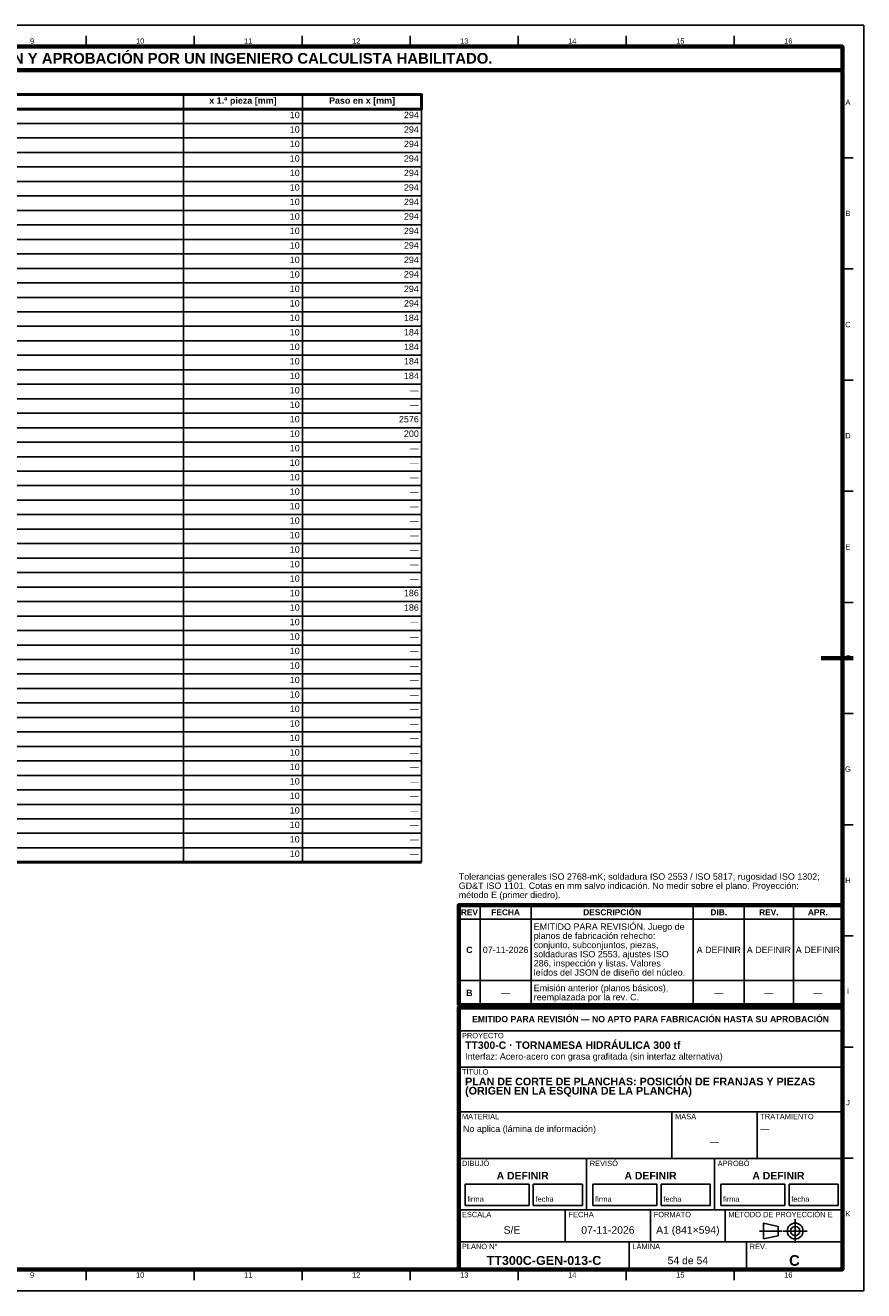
# Model space of a CAD drawing. Header units: millimetres. Extents: x 0 to 841, y 0 to 594.
# Tile 3 of 3: x 448 to 841, y 0 to 594. Entities that reach past the tile are written whole.
import ezdxf
from ezdxf.enums import TextEntityAlignment as Align

# ---------------------------------------------------------------- set-up
doc = ezdxf.new("R2010")
doc.units = ezdxf.units.MM
doc.linetypes.add('EJE', pattern=[31, 20, -4, 3, -4])
for name, color, linetype, lineweight in [('EJE', 7, 'EJE', 25), ('FINA', 7, 'CONTINUOUS', 25), ('MARCO', 7, 'CONTINUOUS', 70), ('TXT', 7, 'CONTINUOUS', 25), ('VIS', 7, 'CONTINUOUS', 50)]:
    doc.layers.add(name, color=color, linetype=linetype, lineweight=lineweight)
doc.styles.add('STD', font='LiberationSans-Regular.ttf')
doc.styles.add('STDB', font='LiberationSans-Bold.ttf')

msp = doc.modelspace()

# ---------------------------------------------------------------- linework, layer by layer
at = {"layer": 'EJE'}
for p, q in [((808.88, 22.42), (808.88, 33.58)), ((792.14, 28), (802.68, 28)), ((803.3, 28), (814.46, 28))]:
    msp.add_line(p, q, dxfattribs=at)
at = {"layer": 'FINA'}
for p, q in [((476.19, 584), (476.19, 589)), ((526.88, 584), (526.88, 589)), ((577.56, 584), (577.56, 589)), ((628.25, 584), (628.25, 589)), ((678.94, 584), (678.94, 589)), ((729.62, 584), (729.62, 589)), ((780.31, 584), (780.31, 589)), ((521.8, 561.5), (521.8, 201.1)), ((577.69, 561.5), (577.69, 201.1)), ((633.58, 561.5), (633.58, 201.1)), ((25, 554.7), (633.58, 554.7)), ((25, 547.9), (633.58, 547.9)), ((25, 541.1), (633.58, 541.1)), ((25, 534.3), (633.58, 534.3)), ((831, 531.82), (836, 531.82)), ((25, 527.5), (633.58, 527.5)), ((25, 520.7), (633.58, 520.7)), ((25, 513.9), (633.58, 513.9)), ((25, 507.1), (633.58, 507.1)), ((25, 500.3), (633.58, 500.3)), ((25, 493.5), (633.58, 493.5)), ((25, 486.7), (633.58, 486.7)), ((25, 479.9), (633.58, 479.9)), ((831, 479.64), (836, 479.64)), ((25, 473.1), (633.58, 473.1)), ((25, 466.3), (633.58, 466.3)), ((25, 459.5), (633.58, 459.5)), ((25, 452.7), (633.58, 452.7)), ((25, 445.9), (633.58, 445.9)), ((25, 439.1), (633.58, 439.1)), ((25, 432.3), (633.58, 432.3)), ((25, 425.5), (633.58, 425.5)), ((831, 427.45), (836, 427.45)), ((25, 418.7), (633.58, 418.7)), ((25, 411.9), (633.58, 411.9)), ((25, 405.1), (633.58, 405.1)), ((25, 398.3), (633.58, 398.3)), ((25, 391.5), (633.58, 391.5)), ((25, 384.7), (633.58, 384.7)), ((25, 377.9), (633.58, 377.9)), ((831, 375.27), (836, 375.27)), ((25, 371.1), (633.58, 371.1)), ((25, 364.3), (633.58, 364.3)), ((25, 357.5), (633.58, 357.5)), ((25, 350.7), (633.58, 350.7)), ((25, 343.9), (633.58, 343.9)), ((25, 337.1), (633.58, 337.1)), ((25, 330.3), (633.58, 330.3)), ((25, 323.5), (633.58, 323.5)), ((831, 323.09), (836, 323.09)), ((25, 316.7), (633.58, 316.7)), ((25, 309.9), (633.58, 309.9)), ((25, 303.1), (633.58, 303.1)), ((25, 296.3), (633.58, 296.3)), ((25, 289.5), (633.58, 289.5)), ((25, 282.7), (633.58, 282.7)), ((25, 275.9), (633.58, 275.9)), ((25, 269.1), (633.58, 269.1)), ((831, 270.91), (836, 270.91)), ((25, 262.3), (633.58, 262.3)), ((25, 255.5), (633.58, 255.5)), ((25, 248.7), (633.58, 248.7)), ((25, 241.9), (633.58, 241.9)), ((25, 235.1), (633.58, 235.1)), ((25, 228.3), (633.58, 228.3)), ((25, 221.5), (633.58, 221.5)), ((25, 214.7), (633.58, 214.7)), ((831, 218.73), (836, 218.73)), ((25, 207.9), (633.58, 207.9)), ((661, 134), (661, 180.9)), ((685, 134), (685, 180.9)), ((761, 134), (761, 180.9)), ((785, 134), (785, 180.9)), ((808, 134), (808, 180.9)), ((651, 174.4), (831, 174.4)), ((831, 166.55), (836, 166.55)), ((651, 145.6), (831, 145.6)), ((651, 134), (831, 134)), ((651, 133), (831, 133)), ((651, 122), (831, 122)), ((831, 114.36), (836, 114.36)), ((651, 105), (831, 105)), ((651, 84), (831, 84)), ((751, 62), (751, 84)), ((791, 62), (791, 84)), ((651, 62), (831, 62)), ((711, 38), (711, 62)), ((771, 38), (771, 62)), ((831, 62.18), (836, 62.18)), ((651, 38), (831, 38)), ((701, 23), (701, 38)), ((741, 23), (741, 38)), ((776, 23), (776, 38)), ((651, 23), (831, 23)), ((731, 10), (731, 23)), ((786, 10), (786, 23)), ((476.19, 10), (476.19, 5)), ((526.88, 10), (526.88, 5)), ((577.56, 10), (577.56, 5)), ((628.25, 10), (628.25, 5)), ((678.94, 10), (678.94, 5)), ((729.62, 10), (729.62, 5)), ((780.31, 10), (780.31, 5))]:
    msp.add_line(p, q, dxfattribs=at)
for points in [[(0, 0), (841, 0), (841, 594), (0, 594)], [(654, 40), (684, 40), (684, 50), (654, 50)], [(686, 40), (709, 40), (709, 50), (686, 50)], [(714, 40), (744, 40), (744, 50), (714, 50)], [(746, 40), (769, 40), (769, 50), (746, 50)], [(774, 40), (804, 40), (804, 50), (774, 50)], [(806, 40), (829, 40), (829, 50), (806, 50)], [(794, 24.28), (800.82, 25.83), (800.82, 30.17), (794, 31.72)]]:
    msp.add_lwpolyline(points, close=True, dxfattribs=at)
for radius in [3.72, 2.17]:
    msp.add_circle((808.88, 28), radius, dxfattribs=at)
at = {"layer": 'MARCO'}
msp.add_line((836, 297), (821, 297), dxfattribs=at)
for points in [[(20, 10), (831, 10), (831, 584), (20, 584)], [(20, 573), (831, 573), (831, 584), (20, 584)], [(651, 134), (831, 134), (831, 180.9), (651, 180.9)], [(651, 10), (831, 10), (831, 133), (651, 133)]]:
    msp.add_lwpolyline(points, close=True, dxfattribs=at)
at = {"layer": 'VIS'}
msp.add_line((25, 201.1), (633.58, 201.1), dxfattribs=at)
msp.add_lwpolyline([(25, 554.7), (633.58, 554.7), (633.58, 561.5), (25, 561.5)], close=True, dxfattribs=at)

# ---------------------------------------------------------------- texts
at = {"layer": 'TXT'}
for s, height, style, p in [('ESTOS PLANOS NO SON VÁLIDOS PARA FABRICACIÓN HASTA SU REVISIÓN Y APROBACIÓN POR UN INGENIERO CALCULISTA HABILITADO.', 5, 'STDB', (425.5, 578.5)), ('9', 2.5, 'STD', (450.84, 586.6)), ('10', 2.5, 'STD', (501.53, 586.6)), ('11', 2.5, 'STD', (552.22, 586.6)), ('12', 2.5, 'STD', (602.91, 586.6)), ('13', 2.5, 'STD', (653.59, 586.6)), ('14', 2.5, 'STD', (704.28, 586.6)), ('15', 2.5, 'STD', (754.97, 586.6)), ('16', 2.5, 'STD', (805.66, 586.6)), ('x 1.ª pieza [mm]', 3, 'STDB', (549.75, 558.7)), ('Paso en x [mm]', 3, 'STDB', (605.63, 558.7)), ('A', 2.5, 'STD', (833.6, 557.91)), ('B', 2.5, 'STD', (833.6, 505.73)), ('C', 2.5, 'STD', (833.6, 453.55)), ('D', 2.5, 'STD', (833.6, 401.36)), ('E', 2.5, 'STD', (833.6, 349.18)), ('F', 2.5, 'STD', (833.6, 297)), ('G', 2.5, 'STD', (833.6, 244.82)), ('H', 2.5, 'STD', (833.6, 192.64)), ('REV', 2.8, 'STDB', (656, 177.65)), ('FECHA', 2.8, 'STDB', (673, 177.65)), ('DESCRIPCIÓN', 2.8, 'STDB', (723, 177.65)), ('DIB.', 2.8, 'STDB', (773, 177.65)), ('REV.', 2.8, 'STDB', (796.5, 177.65)), ('APR.', 2.8, 'STDB', (819.5, 177.65)), ('C', 3, 'STDB', (656, 160)), ('07-11-2026', 3, 'STD', (673, 160)), ('A DEFINIR', 3, 'STD', (773, 160)), ('A DEFINIR', 3, 'STD', (796.5, 160)), ('A DEFINIR', 3, 'STD', (819.5, 160)), ('B', 3, 'STDB', (656, 139.8)), ('—', 3, 'STD', (673, 139.8)), ('—', 3, 'STD', (773, 139.8)), ('—', 3, 'STD', (796.5, 139.8)), ('—', 3, 'STD', (819.5, 139.8)), ('I', 2.5, 'STD', (833.6, 140.45)), ('EMITIDO PARA REVISIÓN — NO APTO PARA FABRICACIÓN HASTA SU APROBACIÓN', 2.9, 'STDB', (741, 127.5)), ('J', 2.5, 'STD', (833.6, 88.27)), ('—', 3, 'STD', (771, 70)), ('A DEFINIR', 3.5, 'STDB', (681, 54)), ('A DEFINIR', 3.5, 'STDB', (741, 54)), ('A DEFINIR', 3.5, 'STDB', (801, 54)), ('K', 2.5, 'STD', (833.6, 36.09)), ('S/E', 3.5, 'STD', (676, 28.5)), ('07-11-2026', 3.5, 'STD', (721, 28.5)), ('A1 (841×594)', 3.5, 'STD', (758.5, 28.5)), ('TT300C-GEN-013-C', 4.2, 'STDB', (691, 14.2)), ('54 de 54', 3.5, 'STD', (758.5, 14.2)), ('C', 5, 'STDB', (808.5, 14.2)), ('9', 2.5, 'STD', (450.84, 7.4)), ('10', 2.5, 'STD', (501.53, 7.4)), ('11', 2.5, 'STD', (552.22, 7.4)), ('12', 2.5, 'STD', (602.91, 7.4)), ('13', 2.5, 'STD', (653.59, 7.4)), ('14', 2.5, 'STD', (704.28, 7.4)), ('15', 2.5, 'STD', (754.97, 7.4)), ('16', 2.5, 'STD', (805.66, 7.4))]:
    msp.add_text(s, height=height, dxfattribs=dict(at, style=style)).set_placement(p, align=Align.MIDDLE_CENTER)
at = {"layer": 'TXT', "style": 'STD'}
for s, p in [('10', (576.39, 551.9)), ('294', (632.28, 551.9)), ('10', (576.39, 545.1)), ('294', (632.28, 545.1)), ('10', (576.39, 538.3)), ('294', (632.28, 538.3)), ('10', (576.39, 531.5)), ('294', (632.28, 531.5)), ('10', (576.39, 524.7)), ('294', (632.28, 524.7)), ('10', (576.39, 517.9)), ('294', (632.28, 517.9)), ('10', (576.39, 511.1)), ('294', (632.28, 511.1)), ('10', (576.39, 504.3)), ('294', (632.28, 504.3)), ('10', (576.39, 497.5)), ('294', (632.28, 497.5)), ('10', (576.39, 490.7)), ('294', (632.28, 490.7)), ('10', (576.39, 483.9)), ('294', (632.28, 483.9)), ('10', (576.39, 477.1)), ('294', (632.28, 477.1)), ('10', (576.39, 470.3)), ('294', (632.28, 470.3)), ('10', (576.39, 463.5)), ('294', (632.28, 463.5)), ('10', (576.39, 456.7)), ('184', (632.28, 456.7)), ('10', (576.39, 449.9)), ('184', (632.28, 449.9)), ('10', (576.39, 443.1)), ('184', (632.28, 443.1)), ('10', (576.39, 436.3)), ('184', (632.28, 436.3)), ('10', (576.39, 429.5)), ('184', (632.28, 429.5)), ('10', (576.39, 422.7)), ('—', (632.28, 422.7)), ('10', (576.39, 415.9)), ('10', (576.39, 409.1)), ('2576', (632.28, 409.1)), ('—', (632.28, 415.9)), ('10', (576.39, 402.3)), ('200', (632.28, 402.3)), ('10', (576.39, 395.5)), ('—', (632.28, 395.5)), ('10', (576.39, 388.7)), ('—', (632.28, 388.7)), ('10', (576.39, 381.9)), ('—', (632.28, 381.9)), ('10', (576.39, 375.1)), ('—', (632.28, 375.1)), ('10', (576.39, 368.3)), ('10', (576.39, 361.5)), ('—', (632.28, 368.3)), ('—', (632.28, 361.5)), ('10', (576.39, 354.7)), ('—', (632.28, 354.7)), ('10', (576.39, 347.9)), ('—', (632.28, 347.9)), ('10', (576.39, 341.1)), ('—', (632.28, 341.1)), ('10', (576.39, 334.3)), ('—', (632.28, 334.3)), ('10', (576.39, 327.5)), ('186', (632.28, 327.5)), ('10', (576.39, 320.7)), ('186', (632.28, 320.7)), ('10', (576.39, 313.9)), ('—', (632.28, 313.9)), ('10', (576.39, 307.1)), ('—', (632.28, 307.1)), ('10', (576.39, 300.3)), ('—', (632.28, 300.3)), ('10', (576.39, 293.5)), ('—', (632.28, 293.5)), ('10', (576.39, 286.7)), ('—', (632.28, 286.7)), ('10', (576.39, 279.9)), ('—', (632.28, 279.9)), ('10', (576.39, 273.1)), ('10', (576.39, 266.3)), ('—', (632.28, 273.1)), ('—', (632.28, 266.3)), ('10', (576.39, 259.5)), ('—', (632.28, 259.5)), ('10', (576.39, 252.7)), ('—', (632.28, 252.7)), ('10', (576.39, 245.9)), ('—', (632.28, 245.9)), ('10', (576.39, 239.1)), ('—', (632.28, 239.1)), ('10', (576.39, 232.3)), ('—', (632.28, 232.3)), ('10', (576.39, 225.5)), ('10', (576.39, 218.7)), ('—', (632.28, 225.5)), ('—', (632.28, 218.7)), ('10', (576.39, 211.9)), ('—', (632.28, 211.9)), ('10', (576.39, 205.1)), ('—', (632.28, 205.1))]:
    msp.add_text(s, height=3, dxfattribs=at).set_placement(p, align=Align.MIDDLE_RIGHT)
for s, height, p in [('Tolerancias generales ISO 2768-mK; soldadura ISO 2553 / ISO 5817; rugosidad ISO 1302;', 3, (651, 192)), ('GD&T ISO 1101. Cotas en mm salvo indicación. No medir sobre el plano. Proyección:', 3, (651, 187.7)), ('método E (primer diedro).', 3, (651, 183.4)), ('firma', 2.5, (655, 41)), ('fecha', 2.5, (687, 41)), ('firma', 2.5, (715, 41)), ('fecha', 2.5, (747, 41)), ('firma', 2.5, (775, 41)), ('fecha', 2.5, (807, 41))]:
    msp.add_text(s, height=height, dxfattribs=at).set_placement(p, align=Align.BOTTOM_LEFT)
at = {"layer": 'TXT'}
for s, height, style, p in [('EMITIDO PARA REVISIÓN. Juego de', 3, 'STD', (686.2, 172.4)), ('planos de fabricación rehecho:', 3, 'STD', (686.2, 168.1)), ('conjunto, subconjuntos, piezas,', 3, 'STD', (686.2, 163.8)), ('soldaduras ISO 2553, ajustes ISO', 3, 'STD', (686.2, 159.5)), ('286, inspección y listas. Valores', 3, 'STD', (686.2, 155.2)), ('leídos del JSON de diseño del núcleo.', 3, 'STD', (686.2, 150.9)), ('Emisión anterior (planos básicos),', 3, 'STD', (686.2, 143.6)), ('reemplazada por la rev. C.', 3, 'STD', (686.2, 139.3)), ('PROYECTO', 2.5, 'STD', (652.5, 121)), ('TT300-C · TORNAMESA HIDRÁULICA 300 tf', 3.5, 'STDB', (654, 117)), ('Interfaz: Acero-acero con grasa grafitada (sin interfaz alternativa)', 3, 'STD', (654, 111.5)), ('TÍTULO', 2.5, 'STD', (652.5, 104)), ('PLAN DE CORTE DE PLANCHAS: POSICIÓN DE FRANJAS Y PIEZAS', 3.6, 'STDB', (654, 100)), ('(ORIGEN EN LA ESQUINA DE LA PLANCHA)', 3.6, 'STDB', (654, 95.68)), ('MATERIAL', 2.5, 'STD', (652.5, 83)), ('No aplica (lámina de información)', 3, 'STD', (653, 77.5)), ('MASA', 2.5, 'STD', (752.5, 83)), ('TRATAMIENTO', 2.5, 'STD', (792.5, 83)), ('—', 3, 'STD', (792.5, 77.5)), ('DIBUJÓ', 2.5, 'STD', (652.5, 61)), ('REVISÓ', 2.5, 'STD', (712.5, 61)), ('APROBÓ', 2.5, 'STD', (772.5, 61)), ('ESCALA', 2.5, 'STD', (652.5, 37)), ('FECHA', 2.5, 'STD', (702.5, 37)), ('FORMATO', 2.5, 'STD', (742.5, 37)), ('MÉTODO DE PROYECCIÓN E', 2.5, 'STD', (777.5, 37)), ('PLANO N°', 2.5, 'STD', (652.5, 22)), ('LÁMINA', 2.5, 'STD', (732.5, 22)), ('REV.', 2.5, 'STD', (787.5, 22))]:
    msp.add_text(s, height=height, dxfattribs=dict(at, style=style)).set_placement(p, align=Align.TOP_LEFT)

doc.saveas('drawing.dxf')
